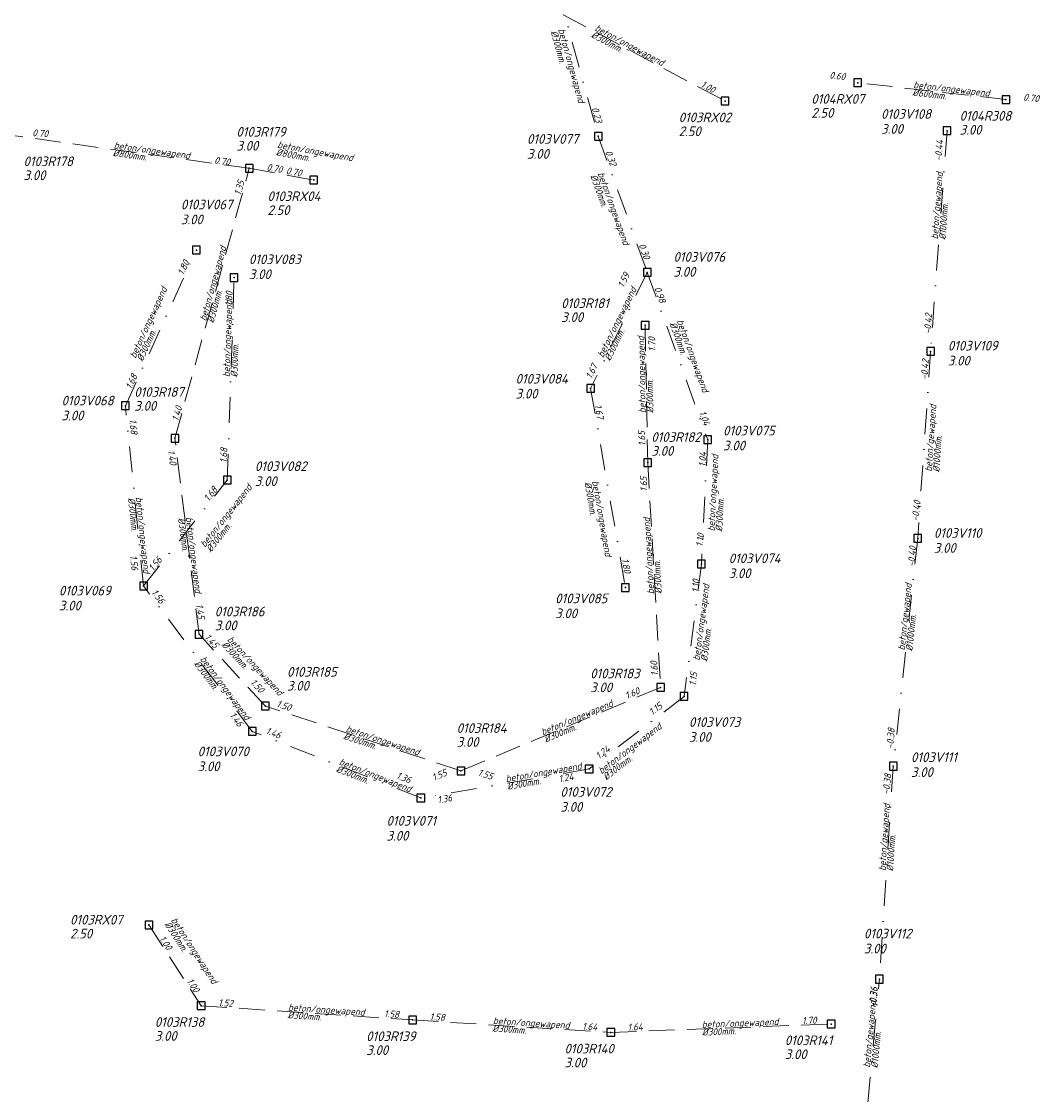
# Model space of a CAD drawing. Extents: x 155498 to 174806, y 452529 to 461643.
# Tile 18 of 44: x 158274 to 158472, y 460456 to 460664. Entities that reach past the tile are written whole.
import ezdxf

# ---------------------------------------------------------------- set-up
doc = ezdxf.new("R2010")
doc.units = 0
doc.header["$PDMODE"] = 64
doc.header["$PDSIZE"] = 1.5
doc.linetypes.add('RI-HWA', pattern=[7.4, 5, -2.4])
doc.linetypes.add('RI-VWA', pattern=[11, 5, -3, 0, -3])
doc.layers.get('0').update_dxf_attribs({"linetype": 'CONTINUOUS'})
for name, color, linetype, lineweight in [('B-OI-RI-HWA-BOB-T18', 150, 'CONTINUOUS', 18), ('B-OI-RI-HWA-MATERIAAL-T18', 150, 'CONTINUOUS', 18), ('B-OI-RI-HWA-PUTDEKSELHOOGTE-T25', 150, 'CONTINUOUS', 25), ('B-OI-RI-HWA-PUTNUMMER-T25', 150, 'CONTINUOUS', 25), ('B-OI-RI-HWA_DIAMETER-T18', 150, 'CONTINUOUS', 18), ('B-OI-RI-HWA_RIOOLPUT-S', 150, 'CONTINUOUS', 25), ('B-OI-RI-HWA_TRANSPORTLEIDING-G', 150, 'RI-HWA', 18), ('B-OI-RI-VWA-BOB-T18', 34, 'CONTINUOUS', 18), ('B-OI-RI-VWA-DIAMETER-T18', 34, 'CONTINUOUS', 18), ('B-OI-RI-VWA-MATERIAAL-T18', 34, 'CONTINUOUS', 18), ('B-OI-RI-VWA_PUTDEKSELHOOGTE-T25', 34, 'CONTINUOUS', 25), ('B-OI-RI-VWA_PUTNUMMER-T25', 34, 'CONTINUOUS', 25), ('B-OI-RI-VWA_RIOOLPUT-S', 34, 'CONTINUOUS', 25), ('B-OI-RI-VWA_TRANSPORTLEIDING-G', 34, 'RI-VWA', 18)]:
    doc.layers.add(name, color=color, linetype=linetype, lineweight=lineweight)
doc.styles.add('NLCS-ISO-M750-T18_CURSIEF', font='NLCS-ISO.ttf', dxfattribs={"oblique": 15, "height": 1.35})
doc.styles.add('NLCS-ISO-M750-T25_CURSIEF', font='NLCS-ISO.ttf', dxfattribs={"oblique": 15, "height": 1.875})

# ---------------------------------------------------------------- blocks, each defined once
blk = doc.blocks.new('ACMAP_ANN_TEMPLATE_hwa-diam')
at = {"style": 'NLCS-ISO-M750-T18_CURSIEF', "oblique": 15}
blk.add_attdef('hwa-diam', (-3.7, -1.3), '', height=1.35, dxfattribs=at)
blk = doc.blocks.new('ACMAP_ANN_TEMPLATE_hwa-nap-l')
at = {"style": 'NLCS-ISO-M750-T18_CURSIEF', "oblique": 15}
blk.add_attdef('hwa-nap-l', (3.3, 0.2), '', height=1.35, dxfattribs=at)
blk = doc.blocks.new('ACMAP_ANN_TEMPLATE_hwa-nap-r')
at = {"style": 'NLCS-ISO-M750-T18_CURSIEF', "oblique": 15}
blk.add_attdef('hwa-nap-r', (-5.6, 0.2), '', height=1.35, dxfattribs=at)
blk = doc.blocks.new('ACMAP_ANN_TEMPLATE_vwa-diam')
at = {"style": 'NLCS-ISO-M750-T18_CURSIEF', "oblique": 15}
blk.add_attdef('vwa-diam', (0.3, -1.3), '', height=1.35, dxfattribs=at)
blk = doc.blocks.new('ACMAP_ANN_TEMPLATE_vwa-materiaal')
at = {"style": 'NLCS-ISO-M750-T18_CURSIEF', "oblique": 15}
blk.add_attdef('vwa-mat', (0.3, 0.2), '', height=1.35, dxfattribs=at)
blk = doc.blocks.new('ACMAP_ANN_TEMPLATE_vwa-nap-l')
at = {"style": 'NLCS-ISO-M750-T18_CURSIEF', "oblique": 15}
blk.add_attdef('vwa-nap-l', (3.3, 0.2), '', height=1.35, dxfattribs=at)
blk = doc.blocks.new('ACMAP_ANN_TEMPLATE_vwa-nap-r')
at = {"style": 'NLCS-ISO-M750-T18_CURSIEF', "oblique": 15}
blk.add_attdef('vwa-nap-r', (-5.6, 0.2), '', height=1.35, dxfattribs=at)
blk = doc.blocks.new('ACMAP_ANN_TEMPLATE_hwa-materiaal')
at = {"style": 'NLCS-ISO-M750-T18_CURSIEF', "oblique": 15}
blk.add_attdef('hwa-mat', (-3.7, 0.2), '', height=1.35, dxfattribs=at)
blk = doc.blocks.new('ACMAP_ANN_TEMPLATE_hwa-puth')
at = {"style": 'NLCS-ISO-M750-T25_CURSIEF', "oblique": 15}
blk.add_attdef('hwa-puth', (-9, -6.8), '', height=1.88, dxfattribs=at)
blk = doc.blocks.new('ACMAP_ANN_TEMPLATE_hwa-putnr')
at = {"style": 'NLCS-ISO-M750-T25_CURSIEF', "oblique": 15}
blk.add_attdef('hwa-putnr', (-9, -4.1), '', height=1.88, dxfattribs=at)
blk = doc.blocks.new('ACMAP_ANN_TEMPLATE_vwa-puth')
at = {"style": 'NLCS-ISO-M750-T25_CURSIEF', "oblique": 15}
blk.add_attdef('vwa-puth', (-3, 5), '', height=1.88, dxfattribs=at)
blk = doc.blocks.new('ACMAP_ANN_TEMPLATE_vwa-putnr')
at = {"style": 'NLCS-ISO-M750-T25_CURSIEF', "oblique": 15}
blk.add_attdef('vaw-putnr', (-3, 7.9), '', height=1.88, dxfattribs=at)

msp = doc.modelspace()

# ---------------------------------------------------------------- linework, layer by layer
at = {"layer": 'B-OI-RI-HWA_RIOOLPUT-S'}
for p in [(158435.84, 460652.17), (158464.63, 460648.89), (158410.09, 460648.59), (158317.74, 460635.54), (158330.26, 460633.28), (158394.59, 460605.06), (158303.29, 460583.12), (158395.08, 460578.39), (158307.98, 460545.06), (158397.57, 460534.75), (158320.86, 460531.12), (158358.81, 460518.54), (158298.25, 460488.63), (158308.39, 460472.93), (158349.43, 460470.17), (158387.92, 460467.76), (158430.69, 460469.38)]:
    msp.add_point(p, dxfattribs=at)
at = {"layer": 'B-OI-RI-HWA_TRANSPORTLEIDING-G'}
for p, q in [((158365.6, 460672.34), (158410.09, 460648.59)), ((158464.63, 460648.89), (158435.84, 460652.17)), ((158317.74, 460635.54), (158272.28, 460641.86)), ((158303.29, 460583.12), (158317.74, 460635.54)), ((158317.74, 460635.54), (158330.26, 460633.28)), ((158394.59, 460605.06), (158395.08, 460578.39)), ((158307.98, 460545.06), (158303.29, 460583.12)), ((158395.08, 460578.39), (158397.57, 460534.75)), ((158320.86, 460531.12), (158307.98, 460545.06)), ((158397.57, 460534.75), (158358.81, 460518.54)), ((158358.81, 460518.54), (158320.86, 460531.12)), ((158298.25, 460488.63), (158308.39, 460472.93)), ((158308.39, 460472.93), (158349.43, 460470.17)), ((158349.43, 460470.17), (158387.92, 460467.76)), ((158387.92, 460467.76), (158430.69, 460469.38))]:
    msp.add_line(p, q, dxfattribs=at)
at = {"layer": 'B-OI-RI-VWA_RIOOLPUT-S'}
for p in [(158453.18, 460642.84), (158385.48, 460641.78), (158307.46, 460619.68), (158314.79, 460614.33), (158395, 460615.32), (158450, 460600), (158384, 460592.82), (158293.68, 460589.44), (158406.73, 460582.83), (158313.47, 460575.02), (158447.49, 460563.67), (158405.5, 460558.71), (158297.21, 460554.46), (158390.76, 460554.14), (158402.15, 460532.99), (158318.32, 460526.2), (158383.72, 460518.91), (158442.76, 460519.46), (158351.04, 460513.28), (158440.05, 460478.1)]:
    msp.add_point(p, dxfattribs=at)
at = {"layer": 'B-OI-RI-VWA_TRANSPORTLEIDING-G'}
for p, q in [((158377.48, 460670.71), (158385.48, 460641.78)), ((158385.48, 460641.78), (158395, 460615.32)), ((158453.18, 460642.84), (158450, 460600)), ((158293.68, 460589.44), (158307.46, 460619.68)), ((158313.47, 460575.02), (158314.79, 460614.33)), ((158395, 460615.32), (158384, 460592.82)), ((158395, 460615.32), (158406.73, 460582.83)), ((158450, 460600), (158447.49, 460563.67)), ((158384, 460592.82), (158390.76, 460554.14)), ((158297.21, 460554.46), (158293.68, 460589.44)), ((158406.73, 460582.83), (158405.5, 460558.71)), ((158297.21, 460554.46), (158313.47, 460575.02)), ((158447.49, 460563.67), (158442.76, 460519.46)), ((158405.5, 460558.71), (158402.15, 460532.99)), ((158318.32, 460526.2), (158297.21, 460554.46)), ((158402.15, 460532.99), (158383.72, 460518.91)), ((158351.04, 460513.28), (158318.32, 460526.2)), ((158383.72, 460518.91), (158351.04, 460513.28)), ((158442.76, 460519.46), (158440.05, 460478.1)), ((158436.76, 460443.04), (158440.05, 460478.1))]:
    msp.add_line(p, q, dxfattribs=at)

# ---------------------------------------------------------------- block references
at = {"layer": 'B-OI-RI-HWA-BOB-T18'}
for name, p, rotation, values in [('ACMAP_ANN_TEMPLATE_hwa-nap-r', (158435.84, 460652.17), 353.4910303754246, {'hwa-nap-r': '0.60'}), ('ACMAP_ANN_TEMPLATE_hwa-nap-r', (158410.09, 460648.59), 331.8983081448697, {'hwa-nap-r': '1.00'}), ('ACMAP_ANN_TEMPLATE_hwa-nap-l', (158464.63, 460648.89), 353.4910303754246, {'hwa-nap-l': '0.70'}), ('ACMAP_ANN_TEMPLATE_hwa-nap-l', (158272.28, 460641.86), 355.5341887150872, {'hwa-nap-l': '0.70'}), ('ACMAP_ANN_TEMPLATE_hwa-nap-l', (158307.58, 460636.75), 352.0883031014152, {'hwa-nap-l': '0.70'}), ('ACMAP_ANN_TEMPLATE_hwa-nap-l', (158317.74, 460635.54), 349.7616265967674, {'hwa-nap-l': '0.70'}), ('ACMAP_ANN_TEMPLATE_hwa-nap-r', (158330.26, 460633.28), 349.7616265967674, {'hwa-nap-r': '0.70'}), ('ACMAP_ANN_TEMPLATE_hwa-nap-r', (158317.74, 460635.54), 74.59276029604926, {'hwa-nap-r': '1.35'}), ('ACMAP_ANN_TEMPLATE_hwa-nap-l', (158396.84, 460596.68), 91.0525599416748, {'hwa-nap-l': '1.70'}), ('ACMAP_ANN_TEMPLATE_hwa-nap-l', (158303.29, 460583.12), 74.59276029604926, {'hwa-nap-l': '1.40'}), ('ACMAP_ANN_TEMPLATE_hwa-nap-l', (158395.08, 460578.39), 93.26940366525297, {'hwa-nap-l': '1.65'}), ('ACMAP_ANN_TEMPLATE_hwa-nap-r', (158302.43, 460575.17), 277.0203116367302, {'hwa-nap-r': '1.40'}), ('ACMAP_ANN_TEMPLATE_hwa-nap-r', (158395.08, 460578.39), 91.0525599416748, {'hwa-nap-r': '1.65'}), ('ACMAP_ANN_TEMPLATE_hwa-nap-l', (158306.8, 460554.13), 277.0203116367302, {'hwa-nap-l': '1.45'}), ('ACMAP_ANN_TEMPLATE_hwa-nap-r', (158312.6, 460540.14), 312.7366915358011, {'hwa-nap-r': '1.45'}), ('ACMAP_ANN_TEMPLATE_hwa-nap-r', (158396.98, 460542.62), 93.26940366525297, {'hwa-nap-r': '1.60'}), ('ACMAP_ANN_TEMPLATE_hwa-nap-l', (158315.45, 460537.92), 312.7366915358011, {'hwa-nap-l': '1.50'}), ('ACMAP_ANN_TEMPLATE_hwa-nap-l', (158388.07, 460531), 22.69130158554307, {'hwa-nap-l': '1.60'}), ('ACMAP_ANN_TEMPLATE_hwa-nap-r', (158328.16, 460529.07), 341.6602192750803, {'hwa-nap-r': '1.50'}), ('ACMAP_ANN_TEMPLATE_hwa-nap-r', (158358.81, 460518.54), 22.69130158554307, {'hwa-nap-r': '1.55'}), ('ACMAP_ANN_TEMPLATE_hwa-nap-l', (158358.81, 460518.54), 341.6602192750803, {'hwa-nap-l': '1.55'}), ('ACMAP_ANN_TEMPLATE_hwa-nap-l', (158298.25, 460488.63), 302.8631755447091, {'hwa-nap-l': '1.00'}), ('ACMAP_ANN_TEMPLATE_hwa-nap-r', (158308.39, 460472.93), 302.8631755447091, {'hwa-nap-r': '1.00'}), ('ACMAP_ANN_TEMPLATE_hwa-nap-l', (158308.39, 460472.93), 356.1649837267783, {'hwa-nap-l': '1.52'}), ('ACMAP_ANN_TEMPLATE_hwa-nap-r', (158349.43, 460470.17), 356.1649837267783, {'hwa-nap-r': '1.58'}), ('ACMAP_ANN_TEMPLATE_hwa-nap-l', (158349.43, 460470.17), 356.4046642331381, {'hwa-nap-l': '1.58'}), ('ACMAP_ANN_TEMPLATE_hwa-nap-r', (158430.69, 460469.38), 2.173017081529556, {'hwa-nap-r': '1.70'}), ('ACMAP_ANN_TEMPLATE_hwa-nap-r', (158387.92, 460467.76), 356.4046642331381, {'hwa-nap-r': '1.64'}), ('ACMAP_ANN_TEMPLATE_hwa-nap-l', (158387.92, 460467.76), 2.173017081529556, {'hwa-nap-l': '1.64'})]:
    msp.add_blockref(name, p, dxfattribs=dict(at, rotation=rotation)).add_auto_attribs(values)
at = {"layer": 'B-OI-RI-HWA-MATERIAAL-T18'}
for p, rotation in [((158387.85, 460660.47), 331.8983081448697), ((158450.24, 460650.53), 353.4910303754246), ((158295.01, 460638.7), 352.0883031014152), ((158326.71, 460638.68), 349.7616265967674), ((158310.52, 460609.33), 74.59276029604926), ((158394.83, 460591.72), 91.0525599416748), ((158396.33, 460556.57), 93.26940366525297), ((158305.64, 460564.09), 277.0203116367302), ((158315.73, 460541.12), 312.7366915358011), ((158378.19, 460526.64), 22.69130158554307), ((158339.83, 460524.83), 341.6602192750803), ((158304.33, 460486.33), 302.8631755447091), ((158328.91, 460471.55), 356.1649837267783), ((158368.68, 460468.97), 356.4046642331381), ((158409.3, 460468.57), 2.173017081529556)]:
    msp.add_blockref('ACMAP_ANN_TEMPLATE_hwa-materiaal', p, dxfattribs=dict(at, rotation=rotation)).add_auto_attribs({'hwa-mat': 'beton/ongewapend'})
at = {"layer": 'B-OI-RI-HWA-PUTDEKSELHOOGTE-T25'}
for p, values in [((158435.84, 460652.17), {'hwa-puth': '2.50'}), ((158410.09, 460648.59), {'hwa-puth': '2.50'}), ((158464.63, 460648.89), {'hwa-puth': '3.00'}), ((158324.23, 460645.79), {'hwa-puth': '3.00'}), ((158282.92, 460640.06), {'hwa-puth': '3.00'}), ((158330.26, 460633.28), {'hwa-puth': '2.50'}), ((158387.29, 460612.51), {'hwa-puth': '3.00'}), ((158304.41, 460595.27), {'hwa-puth': '3.00'}), ((158404.78, 460586.52), {'hwa-puth': '3.00'}), ((158320.03, 460552.64), {'hwa-puth': '3.00'}), ((158334.06, 460540.93), {'hwa-puth': '3.00'}), ((158392.91, 460540.62), {'hwa-puth': '3.00'}), ((158366.99, 460530.01), {'hwa-puth': '3.00'}), ((158291.94, 460492.8), {'hwa-puth': '2.50'}), ((158308.39, 460472.93), {'hwa-puth': '3.00'}), ((158349.43, 460470.17), {'hwa-puth': '3.00'}), ((158430.69, 460469.38), {'hwa-puth': '3.00'}), ((158387.92, 460467.76), {'hwa-puth': '3.00'})]:
    msp.add_blockref('ACMAP_ANN_TEMPLATE_hwa-puth', p, dxfattribs=at).add_auto_attribs(values)
at = {"layer": 'B-OI-RI-HWA-PUTNUMMER-T25'}
for p, values in [((158435.84, 460652.17), {'hwa-putnr': '0104RX07'}), ((158410.09, 460648.59), {'hwa-putnr': '0103RX02'}), ((158464.63, 460648.89), {'hwa-putnr': '0104R308'}), ((158324.23, 460645.79), {'hwa-putnr': '0103R179'}), ((158282.92, 460640.06), {'hwa-putnr': '0103R178'}), ((158330.26, 460633.28), {'hwa-putnr': '0103RX04'}), ((158387.29, 460612.51), {'hwa-putnr': '0103R181'}), ((158304.41, 460595.27), {'hwa-putnr': '0103R187'}), ((158404.78, 460586.52), {'hwa-putnr': '0103R182'}), ((158320.03, 460552.64), {'hwa-putnr': '0103R186'}), ((158334.06, 460540.93), {'hwa-putnr': '0103R185'}), ((158392.91, 460540.62), {'hwa-putnr': '0103R183'}), ((158366.99, 460530.01), {'hwa-putnr': '0103R184'}), ((158291.94, 460492.8), {'hwa-putnr': '0103RX07'}), ((158308.39, 460472.93), {'hwa-putnr': '0103R138'}), ((158349.43, 460470.17), {'hwa-putnr': '0103R139'}), ((158430.69, 460469.38), {'hwa-putnr': '0103R141'}), ((158387.92, 460467.76), {'hwa-putnr': '0103R140'})]:
    msp.add_blockref('ACMAP_ANN_TEMPLATE_hwa-putnr', p, dxfattribs=at).add_auto_attribs(values)
at = {"layer": 'B-OI-RI-HWA_DIAMETER-T18'}
for p, rotation, values in [((158387.85, 460660.47), 331.8983081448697, {'hwa-diam': '%%c300mm.'}), ((158450.24, 460650.53), 353.4910303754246, {'hwa-diam': '%%c600mm.'}), ((158295.01, 460638.7), 352.0883031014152, {'hwa-diam': '%%c800mm.'}), ((158326.71, 460638.68), 349.7616265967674, {'hwa-diam': '%%c800mm.'}), ((158310.52, 460609.33), 74.59276029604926, {'hwa-diam': '%%c300mm.'}), ((158394.83, 460591.72), 91.0525599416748, {'hwa-diam': '%%c300mm.'}), ((158305.64, 460564.09), 277.0203116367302, {'hwa-diam': '%%c300mm.'}), ((158396.33, 460556.57), 93.26940366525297, {'hwa-diam': '%%c300mm.'}), ((158315.73, 460541.12), 312.7366915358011, {'hwa-diam': '%%c300mm.'}), ((158378.19, 460526.64), 22.69130158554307, {'hwa-diam': '%%c300mm.'}), ((158339.83, 460524.83), 341.6602192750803, {'hwa-diam': '%%c300mm.'}), ((158304.33, 460486.33), 302.8631755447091, {'hwa-diam': '%%c300mm.'}), ((158328.91, 460471.55), 356.1649837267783, {'hwa-diam': '%%c300mm.'}), ((158368.68, 460468.97), 356.4046642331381, {'hwa-diam': '%%c300mm.'}), ((158409.3, 460468.57), 2.173017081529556, {'hwa-diam': '%%c300mm.'})]:
    msp.add_blockref('ACMAP_ANN_TEMPLATE_hwa-diam', p, dxfattribs=dict(at, rotation=rotation)).add_auto_attribs(values)
at = {"layer": 'B-OI-RI-VWA-BOB-T18'}
for name, p, rotation, values in [('ACMAP_ANN_TEMPLATE_vwa-nap-r', (158385.48, 460641.78), 285.4510381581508, {'vwa-nap-r': '0.23'}), ('ACMAP_ANN_TEMPLATE_vwa-nap-l', (158452.09, 460633.61), 85.75493517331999, {'vwa-nap-l': '-0.44'}), ('ACMAP_ANN_TEMPLATE_vwa-nap-l', (158385.48, 460641.78), 289.7956561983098, {'vwa-nap-l': '0.32'}), ('ACMAP_ANN_TEMPLATE_vwa-nap-r', (158395, 460615.32), 289.7956561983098, {'vwa-nap-r': '0.30'}), ('ACMAP_ANN_TEMPLATE_vwa-nap-r', (158307.46, 460619.68), 65.50182300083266, {'vwa-nap-r': '1.80'}), ('ACMAP_ANN_TEMPLATE_vwa-nap-l', (158389.1, 460609.19), 63.94650468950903, {'vwa-nap-l': '1.59'}), ('ACMAP_ANN_TEMPLATE_vwa-nap-r', (158314.79, 460614.33), 88.07677379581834, {'vwa-nap-r': '1.80'}), ('ACMAP_ANN_TEMPLATE_vwa-nap-l', (158395, 460615.32), 289.8513141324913, {'vwa-nap-l': '0.98'}), ('ACMAP_ANN_TEMPLATE_vwa-nap-l', (158450, 460600), 86.04631645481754, {'vwa-nap-l': '-0.42'}), ('ACMAP_ANN_TEMPLATE_vwa-nap-r', (158386.8, 460599.49), 63.94650468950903, {'vwa-nap-r': '1.67'}), ('ACMAP_ANN_TEMPLATE_vwa-nap-r', (158450, 460600), 85.75493517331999, {'vwa-nap-r': '-0.42'}), ('ACMAP_ANN_TEMPLATE_vwa-nap-l', (158293.68, 460589.44), 65.50182300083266, {'vwa-nap-l': '1.68'}), ('ACMAP_ANN_TEMPLATE_vwa-nap-l', (158384, 460592.82), 279.9133096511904, {'vwa-nap-l': '1.67'}), ('ACMAP_ANN_TEMPLATE_vwa-nap-r', (158406.73, 460582.83), 289.8513141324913, {'vwa-nap-r': '1.04'}), ('ACMAP_ANN_TEMPLATE_vwa-nap-r', (158294.8, 460581.19), 275.7624841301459, {'vwa-nap-r': '1.68'}), ('ACMAP_ANN_TEMPLATE_vwa-nap-l', (158313.47, 460575.02), 88.07677379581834, {'vwa-nap-l': '1.68'}), ('ACMAP_ANN_TEMPLATE_vwa-nap-l', (158406.34, 460574.24), 87.08072906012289, {'vwa-nap-l': '1.04'}), ('ACMAP_ANN_TEMPLATE_vwa-nap-r', (158313.47, 460575.02), 51.66107752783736, {'vwa-nap-r': '1.68'}), ('ACMAP_ANN_TEMPLATE_vwa-nap-l', (158447.49, 460563.67), 83.89763139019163, {'vwa-nap-l': '-0.40'}), ('ACMAP_ANN_TEMPLATE_vwa-nap-l', (158405.5, 460558.71), 82.5790681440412, {'vwa-nap-l': '1.10'}), ('ACMAP_ANN_TEMPLATE_vwa-nap-r', (158447.49, 460563.67), 86.04631645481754, {'vwa-nap-r': '-0.40'}), ('ACMAP_ANN_TEMPLATE_vwa-nap-l', (158294.05, 460563.61), 275.7624841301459, {'vwa-nap-l': '1.56'}), ('ACMAP_ANN_TEMPLATE_vwa-nap-l', (158297.21, 460554.46), 51.66107752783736, {'vwa-nap-l': '1.56'}), ('ACMAP_ANN_TEMPLATE_vwa-nap-r', (158390.76, 460554.14), 279.9133096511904, {'vwa-nap-r': '1.80'}), ('ACMAP_ANN_TEMPLATE_vwa-nap-r', (158405.5, 460558.71), 87.08072906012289, {'vwa-nap-r': '1.10'}), ('ACMAP_ANN_TEMPLATE_vwa-nap-r', (158301.84, 460548.56), 306.7594449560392, {'vwa-nap-r': '1.56'}), ('ACMAP_ANN_TEMPLATE_vwa-nap-r', (158405.32, 460540.54), 82.5790681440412, {'vwa-nap-r': '1.15'}), ('ACMAP_ANN_TEMPLATE_vwa-nap-l', (158393.46, 460527.1), 37.3788067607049, {'vwa-nap-l': '1.15'}), ('ACMAP_ANN_TEMPLATE_vwa-nap-l', (158311.69, 460531.85), 306.7594449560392, {'vwa-nap-l': '1.46'}), ('ACMAP_ANN_TEMPLATE_vwa-nap-r', (158325.95, 460523.58), 338.4526453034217, {'vwa-nap-r': '1.46'}), ('ACMAP_ANN_TEMPLATE_vwa-nap-l', (158442.76, 460519.46), 86.24596462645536, {'vwa-nap-l': '-0.38'}), ('ACMAP_ANN_TEMPLATE_vwa-nap-r', (158390.19, 460523.96), 37.3788067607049, {'vwa-nap-r': '1.24'}), ('ACMAP_ANN_TEMPLATE_vwa-nap-l', (158343, 460518.16), 338.4526453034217, {'vwa-nap-l': '1.36'}), ('ACMAP_ANN_TEMPLATE_vwa-nap-l', (158374.72, 460515.56), 9.774774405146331, {'vwa-nap-l': '1.24'}), ('ACMAP_ANN_TEMPLATE_vwa-nap-r', (158442.76, 460519.46), 83.89763139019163, {'vwa-nap-r': '-0.38'}), ('ACMAP_ANN_TEMPLATE_vwa-nap-r', (158359.92, 460512.95), 9.774774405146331, {'vwa-nap-r': '1.36'}), ('ACMAP_ANN_TEMPLATE_vwa-nap-r', (158440.05, 460478.1), 84.64088447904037, {'vwa-nap-r': '-0.36'}), ('ACMAP_ANN_TEMPLATE_vwa-nap-r', (158440.05, 460478.1), 86.24596462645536, {'vwa-nap-r': '-0.36'})]:
    msp.add_blockref(name, p, dxfattribs=dict(at, rotation=rotation)).add_auto_attribs(values)
at = {"layer": 'B-OI-RI-VWA-DIAMETER-T18'}
for p, rotation, values in [((158377.4, 460662.7), 285.4510381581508, {'vwa-diam': '%%c300mm.'}), ((158385.03, 460634.76), 289.7956561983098, {'vwa-diam': '%%c300mm.'}), ((158451.59, 460621.42), 85.75493517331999, {'vwa-diam': '%%c1000mm.'}), ((158400.4, 460606.13), 289.8513141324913, {'vwa-diam': '%%c300mm.'}), ((158295.71, 460598.2), 65.50182300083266, {'vwa-diam': '%%c300mm.'}), ((158386.47, 460598.33), 63.94650468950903, {'vwa-diam': '%%c300mm.'}), ((158314.13, 460594.67), 88.07677379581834, {'vwa-diam': '%%c300mm.'}), ((158450.39, 460576.28), 86.04631645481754, {'vwa-diam': '%%c1000mm.'}), ((158384.01, 460575.04), 279.9133096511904, {'vwa-diam': '%%c300mm.'}), ((158408.23, 460564.73), 87.08072906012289, {'vwa-diam': '%%c300mm.'}), ((158295.45, 460571.95), 275.7624841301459, {'vwa-diam': '%%c300mm.'}), ((158309.08, 460561.47), 51.66107752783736, {'vwa-diam': '%%c300mm.'}), ((158445.13, 460541.57), 83.89763139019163, {'vwa-diam': '%%c1000mm.'}), ((158405.31, 460539.59), 82.5790681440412, {'vwa-diam': '%%c300mm.'}), ((158307.77, 460540.33), 306.7594449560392, {'vwa-diam': '%%c300mm.'}), ((158385.98, 460517.5), 37.3788067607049, {'vwa-diam': '%%c300mm.'}), ((158334.68, 460519.74), 338.4526453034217, {'vwa-diam': '%%c300mm.'}), ((158367.38, 460516.09), 9.774774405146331, {'vwa-diam': '%%c300mm.'}), ((158441.41, 460498.78), 86.24596462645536, {'vwa-diam': '%%c1000mm.'}), ((158438.4, 460460.57), 84.64088447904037, {'vwa-diam': '%%c1000mm.'})]:
    msp.add_blockref('ACMAP_ANN_TEMPLATE_vwa-diam', p, dxfattribs=dict(at, rotation=rotation)).add_auto_attribs(values)
at = {"layer": 'B-OI-RI-VWA-MATERIAAL-T18'}
for p, rotation, values in [((158377.4, 460662.7), 285.4510381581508, {'vwa-mat': 'beton/ongewapend'}), ((158385.03, 460634.76), 289.7956561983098, {'vwa-mat': 'beton/ongewapend'}), ((158451.59, 460621.42), 85.75493517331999, {'vwa-mat': 'beton/gewapend'}), ((158295.71, 460598.2), 65.50182300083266, {'vwa-mat': 'beton/ongewapend'}), ((158386.47, 460598.33), 63.94650468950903, {'vwa-mat': 'beton/ongewapend'}), ((158314.13, 460594.67), 88.07677379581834, {'vwa-mat': 'beton/ongewapend'}), ((158400.4, 460606.13), 289.8513141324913, {'vwa-mat': 'beton/ongewapend'}), ((158450.39, 460576.28), 86.04631645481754, {'vwa-mat': 'beton/gewapend'}), ((158408.23, 460564.73), 87.08072906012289, {'vwa-mat': 'beton/ongewapend'}), ((158309.08, 460561.47), 51.66107752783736, {'vwa-mat': 'beton/ongewapend'}), ((158384.01, 460575.04), 279.9133096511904, {'vwa-mat': 'beton/ongewapend'}), ((158295.45, 460571.95), 275.7624841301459, {'vwa-mat': 'beton/ongewapend'}), ((158405.31, 460539.59), 82.5790681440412, {'vwa-mat': 'beton/ongewapend'}), ((158445.13, 460541.57), 83.89763139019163, {'vwa-mat': 'beton/gewapend'}), ((158307.77, 460540.33), 306.7594449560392, {'vwa-mat': 'beton/ongewapend'}), ((158385.98, 460517.5), 37.3788067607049, {'vwa-mat': 'beton/ongewapend'}), ((158334.68, 460519.74), 338.4526453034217, {'vwa-mat': 'beton/ongewapend'}), ((158367.38, 460516.09), 9.774774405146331, {'vwa-mat': 'beton/ongewapend'}), ((158441.41, 460498.78), 86.24596462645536, {'vwa-mat': 'beton/gewapend'}), ((158438.4, 460460.57), 84.64088447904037, {'vwa-mat': 'beton/gewapend'})]:
    msp.add_blockref('ACMAP_ANN_TEMPLATE_vwa-materiaal', p, dxfattribs=dict(at, rotation=rotation)).add_auto_attribs(values)
at = {"layer": 'B-OI-RI-VWA_PUTDEKSELHOOGTE-T25'}
for p in [(158443.38, 460637.25), (158374.64, 460632.4), (158307.46, 460619.68), (158403.08, 460609.5), (158320.66, 460609.03), (158456.34, 460592.26), (158372.43, 460585.84), (158284.29, 460581.6), (158412.71, 460575.77), (158321.82, 460568.86), (158453.63, 460555.89), (158413.8, 460550.97), (158283.78, 460544.7), (158380.12, 460543.19), (158406.08, 460519.18), (158310.71, 460513.48), (158449.19, 460512.36), (158381.12, 460505.61), (158347.37, 460500), (158440.05, 460478.1)]:
    msp.add_blockref('ACMAP_ANN_TEMPLATE_vwa-puth', p, dxfattribs=at).add_auto_attribs({'vwa-puth': '3.00'})
at = {"layer": 'B-OI-RI-VWA_PUTNUMMER-T25'}
for p, values in [((158443.38, 460637.25), {'vaw-putnr': '0103V108'}), ((158374.64, 460632.4), {'vaw-putnr': '0103V077'}), ((158307.46, 460619.68), {'vaw-putnr': '0103V067'}), ((158320.66, 460609.03), {'vaw-putnr': '0103V083'}), ((158403.08, 460609.5), {'vaw-putnr': '0103V076'}), ((158456.34, 460592.26), {'vaw-putnr': '0103V109'}), ((158372.43, 460585.84), {'vaw-putnr': '0103V084'}), ((158284.29, 460581.6), {'vaw-putnr': '0103V068'}), ((158412.71, 460575.77), {'vaw-putnr': '0103V075'}), ((158321.82, 460568.86), {'vaw-putnr': '0103V082'}), ((158453.63, 460555.89), {'vaw-putnr': '0103V110'}), ((158413.8, 460550.97), {'vaw-putnr': '0103V074'}), ((158283.78, 460544.7), {'vaw-putnr': '0103V069'}), ((158380.12, 460543.19), {'vaw-putnr': '0103V085'}), ((158406.08, 460519.18), {'vaw-putnr': '0103V073'}), ((158310.71, 460513.48), {'vaw-putnr': '0103V070'}), ((158449.19, 460512.36), {'vaw-putnr': '0103V111'}), ((158381.12, 460505.61), {'vaw-putnr': '0103V072'}), ((158347.37, 460500), {'vaw-putnr': '0103V071'}), ((158440.05, 460478.1), {'vaw-putnr': '0103V112'})]:
    msp.add_blockref('ACMAP_ANN_TEMPLATE_vwa-putnr', p, dxfattribs=at).add_auto_attribs(values)

doc.saveas('drawing.dxf')
